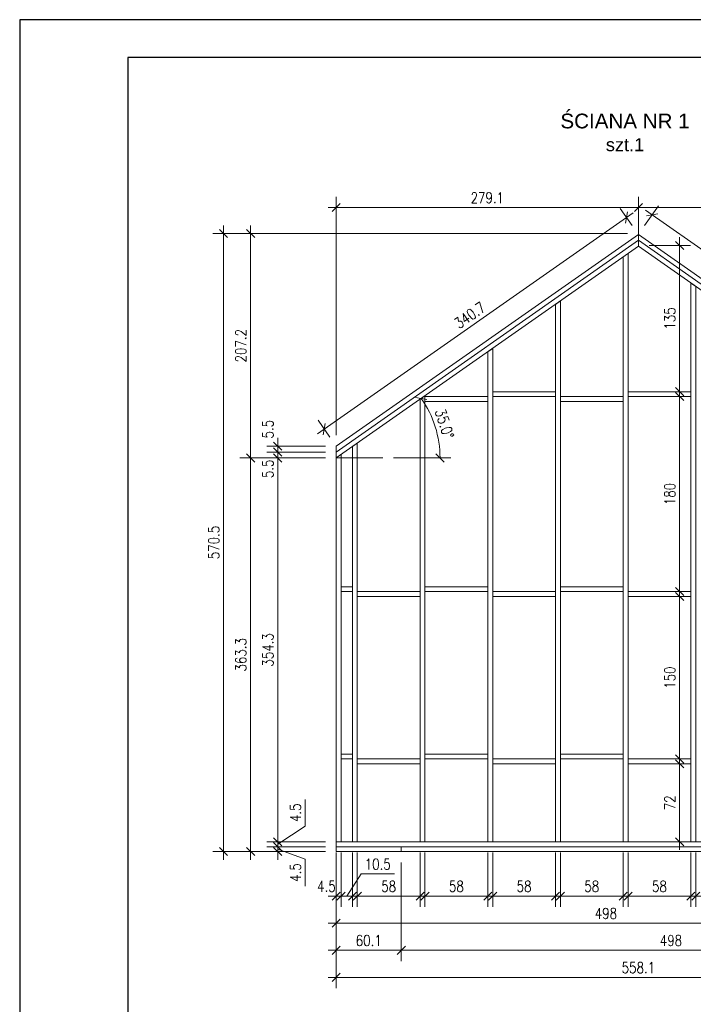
# Model space of a CAD drawing. Header units: inches. Extents: x 72095 to 82628, y -36879 to -32162.
# Tile 17 of 34: x 74228 to 74850, y -34687 to -33778. Entities that reach past the tile are written whole.
import ezdxf

# ---------------------------------------------------------------- set-up
doc = ezdxf.new("R2010")
doc.units = ezdxf.units.IN
doc.header["$MEASUREMENT"] = 0
doc.layers.add('_tabelka', color=4, linetype='Continuous')
for name, color, linetype, lineweight in [('Drewno', 2, 'Continuous', 20), ('Opisy', 4, 'Continuous', 20), ('WYMIARY', 6, 'Continuous', 15)]:
    doc.layers.add(name, color=color, linetype=linetype, lineweight=lineweight)
doc.styles.add('1. Simplex', font='simplex.shx', dxfattribs={"width": 0.8})
doc.styles.add('Arial', font='arial.ttf')
doc.dimstyles.new('1_50', dxfattribs={"dimscale": 50, "dimtxt": 0.2, "dimasz": 0.15, "dimexe": 0.2, "dimexo": 0.2, "dimgap": 0.08, "dimtad": 1, "dimdec": 1, "dimzin": 9, "dimdsep": 46, "dimtxsty": '1. Simplex', "dimblk": 'OBLIQUE', "dimcen": 0.15, "dimdle": 0.15, "dimclrd": 256, "dimclre": 256, "dimclrt": 4, "dimadec": 1, "dimazin": 0, "dimtfac": 1, "dimtdec": 0, "dimtmove": 1, "dimatfit": 3, "dimfxl": 1, "dimlwd": -1, "dimlwe": -1, "dimarcsym": 0})

# ---------------------------------------------------------------- blocks, each defined once
blk = doc.blocks.new('_Oblique')
at = {"color": 0, "linetype": 'ByBlock', "lineweight": -2}
blk.add_line((-0.5, -0.5), (0.5, 0.5), dxfattribs=at)
blk = doc.blocks.new('*D178')
at = {"layer": 'Defpoints', "color": 0, "transparency": 16777216}
for p in [(74520.23, -34545.79), (75078.33, -34545.79), (75078.33, -34661.91)]:
    blk.add_point(p, dxfattribs=at)
at = {"layer": 'WYMIARY', "transparency": 16777216}
for p, q in [((74520.23, -34555.79), (74520.23, -34671.91)), ((75078.33, -34555.79), (75078.33, -34671.91)), ((74512.73, -34661.91), (75085.83, -34661.91))]:
    blk.add_line(p, q, dxfattribs=at)
at = {"layer": 'WYMIARY', "transparency": 16777216, "xscale": 7.5, "yscale": 7.5, "zscale": 7.5, "rotation": 180}
blk.add_blockref('_Oblique', (74520.23, -34661.91), dxfattribs=at)
at = {"layer": 'WYMIARY', "transparency": 16777216, "xscale": 7.5, "yscale": 7.5, "zscale": 7.5}
blk.add_blockref('_Oblique', (75078.33, -34661.91), dxfattribs=at)
at = {"layer": 'WYMIARY', "color": 4, "transparency": 16777216, "insert": (74799.28, -34652.91), "char_height": 10, "attachment_point": 5, "style": '1. Simplex'}
blk.add_mtext('558.1', dxfattribs=at)
blk = doc.blocks.new('*D180')
at = {"layer": 'Defpoints', "color": 0, "transparency": 16777216}
for p in [(74580.33, -34545.79), (75078.33, -34545.79), (75078.33, -34636.91)]:
    blk.add_point(p, dxfattribs=at)
at = {"layer": 'WYMIARY', "transparency": 16777216}
for p, q in [((74580.33, -34555.79), (74580.33, -34646.91)), ((75078.33, -34555.79), (75078.33, -34646.91)), ((74572.83, -34636.91), (75085.83, -34636.91))]:
    blk.add_line(p, q, dxfattribs=at)
at = {"layer": 'WYMIARY', "transparency": 16777216, "xscale": 7.5, "yscale": 7.5, "zscale": 7.5, "rotation": 180}
blk.add_blockref('_Oblique', (74580.33, -34636.91), dxfattribs=at)
at = {"layer": 'WYMIARY', "transparency": 16777216, "xscale": 7.5, "yscale": 7.5, "zscale": 7.5}
blk.add_blockref('_Oblique', (75078.33, -34636.91), dxfattribs=at)
at = {"layer": 'WYMIARY', "color": 4, "transparency": 16777216, "insert": (74829.33, -34627.91), "char_height": 10, "attachment_point": 5, "style": '1. Simplex'}
blk.add_mtext('498', dxfattribs=at)
blk = doc.blocks.new('*D183')
at = {"layer": 'Defpoints', "color": 0, "transparency": 16777216}
for p in [(74520.23, -34545.79), (74580.33, -34545.79), (74520.23, -34636.91)]:
    blk.add_point(p, dxfattribs=at)
at = {"layer": 'WYMIARY', "transparency": 16777216}
for p, q in [((74520.23, -34555.79), (74520.23, -34646.91)), ((74580.33, -34555.79), (74580.33, -34646.91)), ((74587.83, -34636.91), (74512.73, -34636.91))]:
    blk.add_line(p, q, dxfattribs=at)
at = {"layer": 'WYMIARY', "transparency": 16777216, "xscale": 7.5, "yscale": 7.5, "zscale": 7.5, "rotation": 180}
blk.add_blockref('_Oblique', (74520.23, -34636.91), dxfattribs=at)
at = {"layer": 'WYMIARY', "transparency": 16777216, "xscale": 7.5, "yscale": 7.5, "zscale": 7.5}
blk.add_blockref('_Oblique', (74580.33, -34636.91), dxfattribs=at)
at = {"layer": 'WYMIARY', "color": 4, "transparency": 16777216, "insert": (74550.28, -34627.91), "char_height": 10, "attachment_point": 5, "style": '1. Simplex'}
blk.add_mtext('60.1', dxfattribs=at)
blk = doc.blocks.new('*D184')
at = {"layer": 'Defpoints', "color": 0, "transparency": 16777216}
for p in [(74520.23, -34536.79), (75018.23, -34536.79), (74520.23, -34611.91)]:
    blk.add_point(p, dxfattribs=at)
at = {"layer": 'WYMIARY', "transparency": 16777216}
for p, q in [((74520.23, -34546.79), (74520.23, -34621.91)), ((75018.23, -34546.79), (75018.23, -34621.91)), ((75025.73, -34611.91), (74512.73, -34611.91))]:
    blk.add_line(p, q, dxfattribs=at)
at = {"layer": 'WYMIARY', "transparency": 16777216, "xscale": 7.5, "yscale": 7.5, "zscale": 7.5, "rotation": 180}
blk.add_blockref('_Oblique', (74520.23, -34611.91), dxfattribs=at)
at = {"layer": 'WYMIARY', "transparency": 16777216, "xscale": 7.5, "yscale": 7.5, "zscale": 7.5}
blk.add_blockref('_Oblique', (75018.23, -34611.91), dxfattribs=at)
at = {"layer": 'WYMIARY', "color": 4, "transparency": 16777216, "insert": (74769.23, -34602.91), "char_height": 10, "attachment_point": 5, "style": '1. Simplex'}
blk.add_mtext('498', dxfattribs=at)
blk = doc.blocks.new('*D187')
at = {"layer": 'Defpoints', "color": 0, "transparency": 16777216}
for p in [(74852.23, -34536.79), (74910.23, -34536.79), (74910.23, -34586.91)]:
    blk.add_point(p, dxfattribs=at)
at = {"layer": 'WYMIARY', "transparency": 16777216}
for p, q in [((74852.23, -34546.79), (74852.23, -34596.91)), ((74910.23, -34546.79), (74910.23, -34596.91)), ((74844.73, -34586.91), (74917.73, -34586.91))]:
    blk.add_line(p, q, dxfattribs=at)
at = {"layer": 'WYMIARY', "transparency": 16777216, "xscale": 7.5, "yscale": 7.5, "zscale": 7.5, "rotation": 180}
blk.add_blockref('_Oblique', (74852.23, -34586.91), dxfattribs=at)
at = {"layer": 'WYMIARY', "transparency": 16777216, "xscale": 7.5, "yscale": 7.5, "zscale": 7.5}
blk.add_blockref('_Oblique', (74910.23, -34586.91), dxfattribs=at)
at = {"layer": 'WYMIARY', "color": 4, "transparency": 16777216, "insert": (74881.23, -34577.91), "char_height": 10, "attachment_point": 5, "style": '1. Simplex'}
blk.add_mtext('58', dxfattribs=at)
blk = doc.blocks.new('*D188')
at = {"layer": 'Defpoints', "color": 0, "transparency": 16777216}
for p in [(74789.73, -34536.79), (74847.73, -34536.79), (74847.73, -34586.91)]:
    blk.add_point(p, dxfattribs=at)
at = {"layer": 'WYMIARY', "transparency": 16777216}
for p, q in [((74789.73, -34546.79), (74789.73, -34596.91)), ((74847.73, -34546.79), (74847.73, -34596.91)), ((74782.23, -34586.91), (74855.23, -34586.91))]:
    blk.add_line(p, q, dxfattribs=at)
at = {"layer": 'WYMIARY', "transparency": 16777216, "xscale": 7.5, "yscale": 7.5, "zscale": 7.5, "rotation": 180}
blk.add_blockref('_Oblique', (74789.73, -34586.91), dxfattribs=at)
at = {"layer": 'WYMIARY', "transparency": 16777216, "xscale": 7.5, "yscale": 7.5, "zscale": 7.5}
blk.add_blockref('_Oblique', (74847.73, -34586.91), dxfattribs=at)
at = {"layer": 'WYMIARY', "color": 4, "transparency": 16777216, "insert": (74818.73, -34577.91), "char_height": 10, "attachment_point": 5, "style": '1. Simplex'}
blk.add_mtext('58', dxfattribs=at)
blk = doc.blocks.new('*D189')
at = {"layer": 'Defpoints', "color": 0, "transparency": 16777216}
for p in [(74727.23, -34536.79), (74785.23, -34536.79), (74785.23, -34586.91)]:
    blk.add_point(p, dxfattribs=at)
at = {"layer": 'WYMIARY', "transparency": 16777216}
for p, q in [((74727.23, -34546.79), (74727.23, -34596.91)), ((74785.23, -34546.79), (74785.23, -34596.91)), ((74719.73, -34586.91), (74792.73, -34586.91))]:
    blk.add_line(p, q, dxfattribs=at)
at = {"layer": 'WYMIARY', "transparency": 16777216, "xscale": 7.5, "yscale": 7.5, "zscale": 7.5, "rotation": 180}
blk.add_blockref('_Oblique', (74727.23, -34586.91), dxfattribs=at)
at = {"layer": 'WYMIARY', "transparency": 16777216, "xscale": 7.5, "yscale": 7.5, "zscale": 7.5}
blk.add_blockref('_Oblique', (74785.23, -34586.91), dxfattribs=at)
at = {"layer": 'WYMIARY', "color": 4, "transparency": 16777216, "insert": (74756.23, -34577.91), "char_height": 10, "attachment_point": 5, "style": '1. Simplex'}
blk.add_mtext('58', dxfattribs=at)
blk = doc.blocks.new('*D190')
at = {"layer": 'Defpoints', "color": 0, "transparency": 16777216}
for p in [(74664.73, -34536.79), (74722.73, -34536.79), (74722.73, -34586.91)]:
    blk.add_point(p, dxfattribs=at)
at = {"layer": 'WYMIARY', "transparency": 16777216}
for p, q in [((74664.73, -34546.79), (74664.73, -34596.91)), ((74722.73, -34546.79), (74722.73, -34596.91)), ((74657.23, -34586.91), (74730.23, -34586.91))]:
    blk.add_line(p, q, dxfattribs=at)
at = {"layer": 'WYMIARY', "transparency": 16777216, "xscale": 7.5, "yscale": 7.5, "zscale": 7.5, "rotation": 180}
blk.add_blockref('_Oblique', (74664.73, -34586.91), dxfattribs=at)
at = {"layer": 'WYMIARY', "transparency": 16777216, "xscale": 7.5, "yscale": 7.5, "zscale": 7.5}
blk.add_blockref('_Oblique', (74722.73, -34586.91), dxfattribs=at)
at = {"layer": 'WYMIARY', "color": 4, "transparency": 16777216, "insert": (74693.73, -34577.91), "char_height": 10, "attachment_point": 5, "style": '1. Simplex'}
blk.add_mtext('58', dxfattribs=at)
blk = doc.blocks.new('*D191')
at = {"layer": 'Defpoints', "color": 0, "transparency": 16777216}
for p in [(74602.23, -34536.79), (74660.23, -34536.79), (74660.23, -34586.91)]:
    blk.add_point(p, dxfattribs=at)
at = {"layer": 'WYMIARY', "transparency": 16777216}
for p, q in [((74602.23, -34546.79), (74602.23, -34596.91)), ((74660.23, -34546.79), (74660.23, -34596.91)), ((74594.73, -34586.91), (74667.73, -34586.91))]:
    blk.add_line(p, q, dxfattribs=at)
at = {"layer": 'WYMIARY', "transparency": 16777216, "xscale": 7.5, "yscale": 7.5, "zscale": 7.5, "rotation": 180}
blk.add_blockref('_Oblique', (74602.23, -34586.91), dxfattribs=at)
at = {"layer": 'WYMIARY', "transparency": 16777216, "xscale": 7.5, "yscale": 7.5, "zscale": 7.5}
blk.add_blockref('_Oblique', (74660.23, -34586.91), dxfattribs=at)
at = {"layer": 'WYMIARY', "color": 4, "transparency": 16777216, "insert": (74631.23, -34577.91), "char_height": 10, "attachment_point": 5, "style": '1. Simplex'}
blk.add_mtext('58', dxfattribs=at)
blk = doc.blocks.new('*D192')
at = {"layer": 'Defpoints', "color": 0, "transparency": 16777216}
for p in [(74539.73, -34536.79), (74597.73, -34536.79), (74597.73, -34586.91)]:
    blk.add_point(p, dxfattribs=at)
at = {"layer": 'WYMIARY', "transparency": 16777216}
for p, q in [((74539.73, -34546.79), (74539.73, -34596.91)), ((74597.73, -34546.79), (74597.73, -34596.91)), ((74532.23, -34586.91), (74605.23, -34586.91))]:
    blk.add_line(p, q, dxfattribs=at)
at = {"layer": 'WYMIARY', "transparency": 16777216, "xscale": 7.5, "yscale": 7.5, "zscale": 7.5, "rotation": 180}
blk.add_blockref('_Oblique', (74539.73, -34586.91), dxfattribs=at)
at = {"layer": 'WYMIARY', "transparency": 16777216, "xscale": 7.5, "yscale": 7.5, "zscale": 7.5}
blk.add_blockref('_Oblique', (74597.73, -34586.91), dxfattribs=at)
at = {"layer": 'WYMIARY', "color": 4, "transparency": 16777216, "insert": (74568.73, -34577.91), "char_height": 10, "attachment_point": 5, "style": '1. Simplex'}
blk.add_mtext('58', dxfattribs=at)
blk = doc.blocks.new('*D193')
at = {"layer": 'Defpoints', "color": 0, "transparency": 16777216}
for p in [(74524.73, -34536.79), (74535.23, -34536.79), (74524.73, -34586.91)]:
    blk.add_point(p, dxfattribs=at)
at = {"layer": 'WYMIARY', "transparency": 16777216}
for p, q in [((74524.73, -34546.79), (74524.73, -34596.91)), ((74535.23, -34546.79), (74535.23, -34596.91)), ((74543.18, -34566.41), (74529.98, -34586.91)), ((74574.03, -34566.41), (74543.18, -34566.41)), ((74542.73, -34586.91), (74517.23, -34586.91))]:
    blk.add_line(p, q, dxfattribs=at)
at = {"layer": 'WYMIARY', "transparency": 16777216, "xscale": 7.5, "yscale": 7.5, "zscale": 7.5, "rotation": 180}
blk.add_blockref('_Oblique', (74524.73, -34586.91), dxfattribs=at)
at = {"layer": 'WYMIARY', "transparency": 16777216, "xscale": 7.5, "yscale": 7.5, "zscale": 7.5}
blk.add_blockref('_Oblique', (74535.23, -34586.91), dxfattribs=at)
at = {"layer": 'WYMIARY', "color": 4, "transparency": 16777216, "insert": (74558.61, -34557.41), "char_height": 10, "attachment_point": 5, "style": '1. Simplex'}
blk.add_mtext('10.5', dxfattribs=at)
blk = doc.blocks.new('*D194')
at = {"layer": 'Defpoints', "color": 0, "transparency": 16777216}
for p in [(74524.73, -34536.79), (74520.23, -34545.79), (74520.23, -34586.91)]:
    blk.add_point(p, dxfattribs=at)
at = {"layer": 'WYMIARY', "transparency": 16777216}
for p, q in [((74524.73, -34546.79), (74524.73, -34596.91)), ((74520.23, -34555.79), (74520.23, -34596.91)), ((74532.23, -34586.91), (74512.73, -34586.91))]:
    blk.add_line(p, q, dxfattribs=at)
at = {"layer": 'WYMIARY', "transparency": 16777216, "xscale": 7.5, "yscale": 7.5, "zscale": 7.5}
blk.add_blockref('_Oblique', (74520.23, -34586.91), dxfattribs=at)
at = {"layer": 'WYMIARY', "transparency": 16777216, "xscale": 7.5, "yscale": 7.5, "zscale": 7.5, "rotation": 180}
blk.add_blockref('_Oblique', (74524.73, -34586.91), dxfattribs=at)
at = {"layer": 'WYMIARY', "color": 4, "transparency": 16777216, "insert": (74511.23, -34577.91), "char_height": 10, "attachment_point": 5, "style": '1. Simplex'}
blk.add_mtext('4.5', dxfattribs=at)
blk = doc.blocks.new('*D195')
at = {"layer": 'Defpoints', "color": 0, "transparency": 16777216}
for p in [(74837.34, -34464.79), (74837.34, -34464.79), (74837.34, -34536.79)]:
    blk.add_point(p, dxfattribs=at)
at = {"layer": 'WYMIARY', "transparency": 16777216}
for p, q in [((74837.34, -34544.29), (74837.34, -34457.29)), ((74827.34, -34464.79), (74827.34, -34464.79)), ((74827.34, -34536.79), (74827.34, -34536.79))]:
    blk.add_line(p, q, dxfattribs=at)
at = {"layer": 'WYMIARY', "transparency": 16777216, "xscale": 7.5, "yscale": 7.5, "zscale": 7.5}
for p, rotation in [((74837.34, -34464.79), 90), ((74837.34, -34536.79), 270)]:
    blk.add_blockref('_Oblique', p, dxfattribs=dict(at, rotation=rotation))
at = {"layer": 'WYMIARY', "color": 4, "transparency": 16777216, "insert": (74828.34, -34500.79), "char_height": 10, "attachment_point": 5, "rotation": 90, "style": '1. Simplex'}
blk.add_mtext('72', dxfattribs=at)
blk = doc.blocks.new('*D196')
at = {"layer": 'Defpoints', "color": 0, "transparency": 16777216}
for p in [(74829.34, -34310.29), (74837.34, -34310.29), (74829.34, -34460.29)]:
    blk.add_point(p, dxfattribs=at)
at = {"layer": 'WYMIARY', "transparency": 16777216}
for p, q in [((74837.34, -34467.79), (74837.34, -34302.79)), ((74839.34, -34310.29), (74847.34, -34310.29)), ((74839.34, -34460.29), (74847.34, -34460.29))]:
    blk.add_line(p, q, dxfattribs=at)
at = {"layer": 'WYMIARY', "transparency": 16777216, "xscale": 7.5, "yscale": 7.5, "zscale": 7.5}
for p, rotation in [((74837.34, -34310.29), 90), ((74837.34, -34460.29), 270)]:
    blk.add_blockref('_Oblique', p, dxfattribs=dict(at, rotation=rotation))
at = {"layer": 'WYMIARY', "color": 4, "transparency": 16777216, "insert": (74828.34, -34385.29), "char_height": 10, "attachment_point": 5, "rotation": 90, "style": '1. Simplex'}
blk.add_mtext('150', dxfattribs=at)
blk = doc.blocks.new('*D197')
at = {"layer": 'Defpoints', "color": 0, "transparency": 16777216}
for p in [(74829.34, -34125.79), (74837.34, -34125.79), (74829.34, -34305.79)]:
    blk.add_point(p, dxfattribs=at)
at = {"layer": 'WYMIARY', "transparency": 16777216}
for p, q in [((74837.34, -34313.29), (74837.34, -34118.29)), ((74839.34, -34125.79), (74847.34, -34125.79)), ((74839.34, -34305.79), (74847.34, -34305.79))]:
    blk.add_line(p, q, dxfattribs=at)
at = {"layer": 'WYMIARY', "transparency": 16777216, "xscale": 7.5, "yscale": 7.5, "zscale": 7.5}
for p, rotation in [((74837.34, -34125.79), 90), ((74837.34, -34305.79), 270)]:
    blk.add_blockref('_Oblique', p, dxfattribs=dict(at, rotation=rotation))
at = {"layer": 'WYMIARY', "color": 4, "transparency": 16777216, "insert": (74828.34, -34215.79), "char_height": 10, "attachment_point": 5, "rotation": 90, "style": '1. Simplex'}
blk.add_mtext('180', dxfattribs=at)
blk = doc.blocks.new('*D198')
at = {"layer": 'Defpoints', "color": 0, "transparency": 16777216}
for p in [(74799.28, -33986.3), (74837.34, -33986.3), (74843.34, -34121.29)]:
    blk.add_point(p, dxfattribs=at)
at = {"layer": 'WYMIARY', "transparency": 16777216}
for p, q in [((74837.34, -34128.79), (74837.34, -33978.8)), ((74809.28, -33986.3), (74847.34, -33986.3)), ((74833.34, -34121.29), (74827.34, -34121.29))]:
    blk.add_line(p, q, dxfattribs=at)
at = {"layer": 'WYMIARY', "transparency": 16777216, "xscale": 7.5, "yscale": 7.5, "zscale": 7.5}
for p, rotation in [((74837.34, -33986.3), 90), ((74837.34, -34121.29), 270)]:
    blk.add_blockref('_Oblique', p, dxfattribs=dict(at, rotation=rotation))
at = {"layer": 'WYMIARY', "color": 4, "transparency": 16777216, "insert": (74828.34, -34053.8), "char_height": 10, "attachment_point": 5, "rotation": 90, "style": '1. Simplex'}
blk.add_mtext('135', dxfattribs=at)
blk = doc.blocks.new('*D199')
at = {"layer": 'Defpoints', "color": 0, "transparency": 16777216}
for p in [(74788.31, -33960.45), (74799.28, -33976.11), (74520.23, -34171.5)]:
    blk.add_point(p, dxfattribs=at)
at = {"layer": 'WYMIARY', "transparency": 16777216}
for p, q in [((74793.54, -33967.92), (74782.58, -33952.26)), ((74503.12, -34160.14), (74794.46, -33956.15)), ((74514.49, -34163.31), (74503.53, -34147.65))]:
    blk.add_line(p, q, dxfattribs=at)
at = {"layer": 'WYMIARY', "transparency": 16777216, "xscale": 7.5, "yscale": 7.5, "zscale": 7.5}
for p, rotation in [((74788.31, -33960.45), 35.00000000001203), ((74509.26, -34155.84), 215.000000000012)]:
    blk.add_blockref('_Oblique', p, dxfattribs=dict(at, rotation=rotation))
at = {"layer": 'WYMIARY', "color": 4, "transparency": 16777216, "insert": (74643.63, -34050.77), "char_height": 10, "attachment_point": 5, "rotation": 35, "style": '1. Simplex'}
blk.add_mtext('340.7', dxfattribs=at)
blk = doc.blocks.new('*D200')
at = {"layer": 'Defpoints', "color": 0, "transparency": 16777216}
for p in [(74799.28, -33951.31), (74799.28, -33976.11), (74520.23, -34171.5)]:
    blk.add_point(p, dxfattribs=at)
at = {"layer": 'WYMIARY', "transparency": 16777216}
for p, q in [((74520.23, -34161.5), (74520.23, -33941.31)), ((74799.28, -33966.11), (74799.28, -33941.31)), ((74512.73, -33951.31), (74806.78, -33951.31))]:
    blk.add_line(p, q, dxfattribs=at)
at = {"layer": 'WYMIARY', "transparency": 16777216, "xscale": 7.5, "yscale": 7.5, "zscale": 7.5, "rotation": 180}
blk.add_blockref('_Oblique', (74520.23, -33951.31), dxfattribs=at)
at = {"layer": 'WYMIARY', "transparency": 16777216, "xscale": 7.5, "yscale": 7.5, "zscale": 7.5}
blk.add_blockref('_Oblique', (74799.28, -33951.31), dxfattribs=at)
at = {"layer": 'WYMIARY', "color": 4, "transparency": 16777216, "insert": (74659.75, -33942.31), "char_height": 10, "attachment_point": 5, "style": '1. Simplex'}
blk.add_mtext('279.1', dxfattribs=at)
blk = doc.blocks.new('*D201')
at = {"layer": 'Defpoints', "color": 0, "transparency": 16777216}
for p in [(74812.01, -33957.92), (74799.28, -33976.11), (75078.33, -34171.5)]:
    blk.add_point(p, dxfattribs=at)
at = {"layer": 'WYMIARY', "transparency": 16777216}
for p, q in [((74805.01, -33967.92), (74817.74, -33949.73)), ((75097.2, -34157.62), (74805.86, -33953.62)), ((75084.06, -34163.31), (75096.79, -34145.13))]:
    blk.add_line(p, q, dxfattribs=at)
at = {"layer": 'WYMIARY', "transparency": 16777216, "xscale": 7.5, "yscale": 7.5, "zscale": 7.5}
for p, rotation in [((74812.01, -33957.92), 144.9999999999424), ((75091.06, -34153.32), 324.9999999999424)]:
    blk.add_blockref('_Oblique', p, dxfattribs=dict(at, rotation=rotation))
at = {"layer": 'WYMIARY', "color": 4, "transparency": 16777216, "insert": (74956.69, -34048.25), "char_height": 10, "attachment_point": 5, "rotation": 325, "style": '1. Simplex'}
blk.add_mtext('340.7', dxfattribs=at)
blk = doc.blocks.new('*D202')
at = {"layer": 'Defpoints', "color": 0, "transparency": 16777216}
for p in [(74799.28, -33951.31), (74799.28, -33986.3), (75078.33, -34170.71)]:
    blk.add_point(p, dxfattribs=at)
at = {"layer": 'WYMIARY', "transparency": 16777216}
for p, q in [((74799.28, -33976.3), (74799.28, -33941.31)), ((75078.33, -34160.71), (75078.33, -33941.31)), ((75085.83, -33951.31), (74791.78, -33951.31))]:
    blk.add_line(p, q, dxfattribs=at)
at = {"layer": 'WYMIARY', "transparency": 16777216, "xscale": 7.5, "yscale": 7.5, "zscale": 7.5, "rotation": 180}
blk.add_blockref('_Oblique', (74799.28, -33951.31), dxfattribs=at)
at = {"layer": 'WYMIARY', "transparency": 16777216, "xscale": 7.5, "yscale": 7.5, "zscale": 7.5}
blk.add_blockref('_Oblique', (75078.33, -33951.31), dxfattribs=at)
at = {"layer": 'WYMIARY', "color": 4, "transparency": 16777216, "insert": (74938.8, -33942.31), "char_height": 10, "attachment_point": 5, "style": '1. Simplex'}
blk.add_mtext('279.1', dxfattribs=at)
blk = doc.blocks.new('*D203')
at = {"layer": 'Defpoints', "color": 0, "transparency": 16777216}
for p in [(74466.23, -34541.29), (74520.23, -34541.29), (74520.23, -34545.79)]:
    blk.add_point(p, dxfattribs=at)
at = {"layer": 'WYMIARY', "transparency": 16777216}
for p, q in [((74466.23, -34553.29), (74466.23, -34533.79)), ((74510.23, -34541.29), (74456.23, -34541.29)), ((74491.63, -34552.84), (74466.23, -34543.54)), ((74510.23, -34545.79), (74456.23, -34545.79)), ((74491.63, -34577.61), (74491.63, -34552.84))]:
    blk.add_line(p, q, dxfattribs=at)
at = {"layer": 'WYMIARY', "transparency": 16777216, "xscale": 7.5, "yscale": 7.5, "zscale": 7.5}
for p, rotation in [((74466.23, -34541.29), 270), ((74466.23, -34545.79), 90)]:
    blk.add_blockref('_Oblique', p, dxfattribs=dict(at, rotation=rotation))
at = {"layer": 'WYMIARY', "color": 4, "transparency": 16777216, "insert": (74482.63, -34565.22), "char_height": 10, "attachment_point": 5, "rotation": 90, "style": '1. Simplex'}
blk.add_mtext('4.5', dxfattribs=at)
blk = doc.blocks.new('*D204')
at = {"layer": 'Defpoints', "color": 0, "transparency": 16777216}
for p in [(74466.23, -34536.79), (74520.23, -34536.79), (74520.23, -34541.29)]:
    blk.add_point(p, dxfattribs=at)
at = {"layer": 'WYMIARY', "transparency": 16777216}
for p, q in [((74491.63, -34497.58), (74491.63, -34522.34)), ((74491.63, -34522.34), (74466.23, -34539.04)), ((74466.23, -34548.79), (74466.23, -34529.29)), ((74510.23, -34536.79), (74456.23, -34536.79)), ((74510.23, -34541.29), (74456.23, -34541.29))]:
    blk.add_line(p, q, dxfattribs=at)
at = {"layer": 'WYMIARY', "transparency": 16777216, "xscale": 7.5, "yscale": 7.5, "zscale": 7.5}
for p, rotation in [((74466.23, -34536.79), 270), ((74466.23, -34541.29), 90)]:
    blk.add_blockref('_Oblique', p, dxfattribs=dict(at, rotation=rotation))
at = {"layer": 'WYMIARY', "color": 4, "transparency": 16777216, "insert": (74482.63, -34509.96), "char_height": 10, "attachment_point": 5, "rotation": 90, "style": '1. Simplex'}
blk.add_mtext('4.5', dxfattribs=at)
blk = doc.blocks.new('*D205')
at = {"layer": 'Defpoints', "color": 0, "transparency": 16777216}
for p in [(74466.23, -34182.49), (74520.23, -34182.49), (74520.23, -34536.79)]:
    blk.add_point(p, dxfattribs=at)
at = {"layer": 'WYMIARY', "transparency": 16777216}
for p, q in [((74466.23, -34544.29), (74466.23, -34174.99)), ((74510.23, -34182.49), (74456.23, -34182.49)), ((74510.23, -34536.79), (74456.23, -34536.79))]:
    blk.add_line(p, q, dxfattribs=at)
at = {"layer": 'WYMIARY', "transparency": 16777216, "xscale": 7.5, "yscale": 7.5, "zscale": 7.5}
for p, rotation in [((74466.23, -34182.49), 90), ((74466.23, -34536.79), 270)]:
    blk.add_blockref('_Oblique', p, dxfattribs=dict(at, rotation=rotation))
at = {"layer": 'WYMIARY', "color": 4, "transparency": 16777216, "insert": (74457.23, -34359.64), "char_height": 10, "attachment_point": 5, "rotation": 90, "style": '1. Simplex'}
blk.add_mtext('354.3', dxfattribs=at)
blk = doc.blocks.new('*D206')
at = {"layer": 'Defpoints', "color": 0, "transparency": 16777216}
for p in [(74466.23, -34171.5), (74520.23, -34171.5), (74520.23, -34176.99)]:
    blk.add_point(p, dxfattribs=at)
at = {"layer": 'WYMIARY', "transparency": 16777216}
for p, q in [((74466.23, -34171.5), (74466.23, -34164)), ((74510.23, -34171.5), (74456.23, -34171.5)), ((74510.23, -34176.99), (74456.23, -34176.99)), ((74466.23, -34176.99), (74466.23, -34171.5)), ((74466.23, -34176.99), (74466.23, -34184.49))]:
    blk.add_line(p, q, dxfattribs=at)
at = {"layer": 'WYMIARY', "transparency": 16777216, "xscale": 7.5, "yscale": 7.5, "zscale": 7.5}
for p, rotation in [((74466.23, -34171.5), 270), ((74466.23, -34176.99), 90)]:
    blk.add_blockref('_Oblique', p, dxfattribs=dict(at, rotation=rotation))
at = {"layer": 'WYMIARY', "color": 4, "transparency": 16777216, "insert": (74457.23, -34155.95), "char_height": 10, "attachment_point": 5, "rotation": 90, "style": '1. Simplex'}
blk.add_mtext('5.5', dxfattribs=at)
blk = doc.blocks.new('*D207')
at = {"layer": 'Defpoints', "color": 0, "transparency": 16777216}
for p in [(74520.23, -34176.99), (74466.23, -34182.49), (74520.23, -34182.49)]:
    blk.add_point(p, dxfattribs=at)
at = {"layer": 'WYMIARY', "transparency": 16777216}
for p, q in [((74466.23, -34176.99), (74466.23, -34169.49)), ((74510.23, -34176.99), (74456.23, -34176.99)), ((74466.23, -34176.99), (74466.23, -34182.49)), ((74510.23, -34182.49), (74456.23, -34182.49)), ((74466.23, -34182.49), (74466.23, -34189.99))]:
    blk.add_line(p, q, dxfattribs=at)
at = {"layer": 'WYMIARY', "transparency": 16777216, "xscale": 7.5, "yscale": 7.5, "zscale": 7.5}
for p, rotation in [((74466.23, -34176.99), 270), ((74466.23, -34182.49), 90)]:
    blk.add_blockref('_Oblique', p, dxfattribs=dict(at, rotation=rotation))
at = {"layer": 'WYMIARY', "color": 4, "transparency": 16777216, "insert": (74457.23, -34192.53), "char_height": 10, "attachment_point": 5, "rotation": 90, "style": '1. Simplex'}
blk.add_mtext('5.5', dxfattribs=at)
blk = doc.blocks.new('*D208')
at = {"layer": 'Defpoints', "color": 0, "transparency": 16777216}
for p in [(74441.23, -34182.49), (74520.23, -34182.49), (74520.23, -34545.79)]:
    blk.add_point(p, dxfattribs=at)
at = {"layer": 'WYMIARY', "transparency": 16777216}
for p, q in [((74441.23, -34553.29), (74441.23, -34174.99)), ((74510.23, -34182.49), (74431.23, -34182.49)), ((74510.23, -34545.79), (74431.23, -34545.79))]:
    blk.add_line(p, q, dxfattribs=at)
at = {"layer": 'WYMIARY', "transparency": 16777216, "xscale": 7.5, "yscale": 7.5, "zscale": 7.5}
for p, rotation in [((74441.23, -34182.49), 90), ((74441.23, -34545.79), 270)]:
    blk.add_blockref('_Oblique', p, dxfattribs=dict(at, rotation=rotation))
at = {"layer": 'WYMIARY', "color": 4, "transparency": 16777216, "insert": (74432.23, -34364.14), "char_height": 10, "attachment_point": 5, "rotation": 90, "style": '1. Simplex'}
blk.add_mtext('363.3', dxfattribs=at)
blk = doc.blocks.new('*D209')
at = {"layer": 'Defpoints', "color": 0, "transparency": 16777216}
for p in [(74441.23, -33975.31), (74799.28, -33975.31), (74520.23, -34182.49)]:
    blk.add_point(p, dxfattribs=at)
at = {"layer": 'WYMIARY', "transparency": 16777216}
for p, q in [((74441.23, -34189.99), (74441.23, -33967.81)), ((74789.28, -33975.31), (74431.23, -33975.31)), ((74510.23, -34182.49), (74431.23, -34182.49))]:
    blk.add_line(p, q, dxfattribs=at)
at = {"layer": 'WYMIARY', "transparency": 16777216, "xscale": 7.5, "yscale": 7.5, "zscale": 7.5}
for p, rotation in [((74441.23, -33975.31), 90), ((74441.23, -34182.49), 270)]:
    blk.add_blockref('_Oblique', p, dxfattribs=dict(at, rotation=rotation))
at = {"layer": 'WYMIARY', "color": 4, "transparency": 16777216, "insert": (74432.23, -34078.9), "char_height": 10, "attachment_point": 5, "rotation": 90, "style": '1. Simplex'}
blk.add_mtext('207.2', dxfattribs=at)
blk = doc.blocks.new('*D210')
at = {"layer": 'Defpoints', "color": 0, "transparency": 16777216}
for p in [(74416.23, -33975.31), (74799.28, -33975.31), (74520.23, -34545.79)]:
    blk.add_point(p, dxfattribs=at)
at = {"layer": 'WYMIARY', "transparency": 16777216}
for p, q in [((74416.23, -34553.29), (74416.23, -33967.81)), ((74789.28, -33975.31), (74406.23, -33975.31)), ((74510.23, -34545.79), (74406.23, -34545.79))]:
    blk.add_line(p, q, dxfattribs=at)
at = {"layer": 'WYMIARY', "transparency": 16777216, "xscale": 7.5, "yscale": 7.5, "zscale": 7.5}
for p, rotation in [((74416.23, -33975.31), 90), ((74416.23, -34545.79), 270)]:
    blk.add_blockref('_Oblique', p, dxfattribs=dict(at, rotation=rotation))
at = {"layer": 'WYMIARY', "color": 4, "transparency": 16777216, "insert": (74407.23, -34260.55), "char_height": 10, "attachment_point": 5, "rotation": 90, "style": '1. Simplex'}
blk.add_mtext('570.5', dxfattribs=at)
blk = doc.blocks.new('*D253')
at = {"layer": 'Defpoints', "color": 0, "transparency": 16777216}
for p in [(74799.28, -33987.09), (74614.12, -34163.1), (74520.23, -34182.49), (74520.23, -34182.49), (74563.22, -34182.49)]:
    blk.add_point(p, dxfattribs=at)
at = {"layer": 'WYMIARY', "transparency": 16777216}
blk.add_line((74573.22, -34182.49), (74626.1, -34182.49), dxfattribs=at)
blk.add_arc((74520.23, -34182.49), 95.88, 360, 35, dxfattribs=at)
at = {"layer": 'WYMIARY', "transparency": 16777216, "xscale": 7.5, "yscale": 7.5, "zscale": 7.5}
for p, rotation in [((74598.76, -34127.49), 125.0000000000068), ((74616.1, -34182.49), 269.9999999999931)]:
    blk.add_blockref('_Oblique', p, dxfattribs=dict(at, rotation=rotation))
at = {"layer": 'WYMIARY', "color": 4, "transparency": 16777216, "insert": (74620.25, -34150.95), "char_height": 10, "attachment_point": 5, "rotation": 287.5, "style": '1. Simplex'}
blk.add_mtext('35.0°', dxfattribs=at)

msp = doc.modelspace()

# ---------------------------------------------------------------- linework, layer by layer
at = {"layer": '_tabelka', "linetype": 'Continuous', "ltscale": 10}
for points in [[(74228, -35262.954), (76328, -35262.954), (76328, -33777.954), (74228, -33777.954)], [(74328, -35227.954), (76293, -35227.954), (76293, -33812.954), (74328, -33812.954)]]:
    msp.add_lwpolyline(points, close=True, dxfattribs=at)
at = {"layer": 'Drewno'}
for points in [[(74520.226, -34171.499), (74520.226, -34176.993), (74799.276, -33981.6), (74799.276, -33976.107)], [(74799.276, -33976.107), (74799.276, -33981.6), (75078.326, -34176.993), (75078.326, -34171.499)], [(74520.226, -34176.993), (74520.226, -34182.486), (74799.276, -33987.094), (74799.276, -33981.6)], [(74799.276, -33981.6), (74799.276, -33987.094), (75078.326, -34182.486), (75078.326, -34176.993)], [(74785.226, -34536.794), (74789.726, -34536.794), (74789.726, -33993.781), (74785.226, -33996.931)], [(74847.726, -34536.794), (74852.226, -34536.794), (74852.226, -34024.17), (74847.726, -34021.019)], [(74722.726, -34536.794), (74727.226, -34536.794), (74727.226, -34037.543), (74722.726, -34040.694)], [(74660.226, -34536.794), (74664.726, -34536.794), (74664.726, -34081.306), (74660.226, -34084.457)], [(74597.726, -34536.794), (74602.226, -34536.794), (74602.226, -34125.069), (74597.726, -34128.22)], [(74664.726, -34125.794), (74664.726, -34121.294), (74722.726, -34121.294), (74722.726, -34125.794)], [(74789.726, -34125.794), (74789.726, -34121.294), (74847.726, -34121.294), (74847.726, -34125.794)], [(74602.226, -34130.294), (74602.226, -34128.886), (74602.226, -34125.794), (74660.226, -34125.794), (74660.226, -34130.294)], [(74727.226, -34130.294), (74727.226, -34125.794), (74785.226, -34125.794), (74785.226, -34130.294)], [(74535.226, -34536.794), (74539.726, -34536.794), (74539.726, -34168.832), (74535.226, -34171.983)], [(74520.226, -34536.794), (74524.726, -34536.794), (74524.726, -34179.336), (74520.226, -34182.486)], [(74524.726, -34301.294), (74524.726, -34305.794), (74535.226, -34305.794), (74535.226, -34301.294)], [(74539.726, -34305.794), (74539.726, -34310.294), (74597.726, -34310.294), (74597.726, -34305.794)], [(74602.226, -34301.294), (74602.226, -34305.794), (74660.226, -34305.794), (74660.226, -34301.294)], [(74664.726, -34305.794), (74664.726, -34310.294), (74722.726, -34310.294), (74722.726, -34305.794)], [(74727.226, -34301.294), (74727.226, -34305.794), (74785.226, -34305.794), (74785.226, -34301.294)], [(74789.726, -34305.794), (74789.726, -34310.294), (74847.726, -34310.294), (74847.726, -34305.794)], [(74524.726, -34455.794), (74524.726, -34460.294), (74535.226, -34460.294), (74535.226, -34455.794)], [(74539.726, -34460.294), (74539.726, -34464.794), (74597.726, -34464.794), (74597.726, -34460.294)], [(74602.226, -34455.794), (74602.226, -34460.294), (74660.226, -34460.294), (74660.226, -34455.794)], [(74664.726, -34460.294), (74664.726, -34464.794), (74722.726, -34464.794), (74722.726, -34460.294)], [(74727.226, -34455.794), (74727.226, -34460.294), (74785.226, -34460.294), (74785.226, -34455.794)], [(74789.726, -34460.294), (74789.726, -34464.794), (74847.726, -34464.794), (74847.726, -34460.294)], [(75018.226, -34541.294), (75018.226, -34536.794), (74520.226, -34536.794), (74520.226, -34541.294)], [(74580.326, -34545.794), (74580.326, -34541.294), (74520.226, -34541.294), (74520.226, -34545.794)], [(75078.326, -34545.794), (75078.326, -34541.294), (74580.326, -34541.294), (74580.326, -34545.794)]]:
    msp.add_lwpolyline(points, close=True, dxfattribs=at)
at = {"layer": 'WYMIARY'}
msp.add_line((74520.226, -34182.486), (74563.223, -34182.486), dxfattribs=at)

# ---------------------------------------------------------------- texts
at = {"layer": 'Opisy', "color": 7, "lineweight": 0, "insert": (74786.928, -33882.079), "char_height": 13.6, "width": 172.96324, "attachment_point": 5, "style": 'Arial'}
msp.add_mtext('ŚCIANA NR 1\\P\\C4;\\H0.8823529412x;szt.1', dxfattribs=at)

# ---------------------------------------------------------------- dimensions: what is measured, and where the dimension line sits
at = {"layer": 'WYMIARY'}
for base, p1, p2, picture, middle in [((74799.276476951, -33951.314445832), (74520.22647695, -34171.499479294), (74799.276476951, -33976.106565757), '*D200', (74659.75147695, -33942.314445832)), ((75078.326, -34661.913), (74520.226, -34545.794), (75078.326, -34545.794), '*D178', (74799.276, -34652.913)), ((75078.326, -34636.913), (74580.326, -34545.794), (75078.326, -34545.794), '*D180', (74829.326, -34627.913))]:
    dim = msp.add_linear_dim(base=base, p1=p1, p2=p2, dimstyle='1_50', dxfattribs=at)
    dim.commit()
    dim.dimension.update_dxf_attribs({"geometry": picture, "text_midpoint": middle})
for base, p1, p2, angle, picture, middle in [((74799.27647695, -33951.314445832), (75078.32647695, -34170.70735937), (74799.27647695, -33986.301417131), 180, '*D202', (74938.80147695, -33942.314445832)), ((74416.226, -33975.314), (74520.226, -34545.794), (74799.276, -33975.314), 90, '*D210', (74407.226, -34260.554)), ((74441.226, -33975.314), (74520.226, -34182.486), (74799.276, -33975.314), 90, '*D209', (74432.226, -34078.9)), ((74837.344, -33986.301), (74843.344, -34121.294), (74799.276, -33986.301), 90, '*D198', (74828.344, -34053.798)), ((74837.344, -34125.794), (74829.344, -34305.794), (74829.344, -34125.794), 90, '*D197', (74828.344, -34215.794)), ((74441.226, -34182.486), (74520.226, -34545.794), (74520.226, -34182.486), 90, '*D208', (74432.226, -34364.14)), ((74466.226, -34182.486), (74520.226, -34536.794), (74520.226, -34182.486), 90, '*D205', (74457.226, -34359.64)), ((74837.344, -34310.294), (74829.344, -34460.294), (74829.344, -34310.294), 90, '*D196', (74828.344, -34385.294)), ((74837.344, -34464.794), (74837.344, -34536.794), (74837.344, -34464.794), 90, '*D195', (74828.344, -34500.794))]:
    dim = msp.add_linear_dim(base=base, p1=p1, p2=p2, angle=angle, dimstyle='1_50', dxfattribs=at)
    dim.commit()
    dim.dimension.update_dxf_attribs({"geometry": picture, "text_midpoint": middle})
for p1, p2, distance, picture, middle in [((74520.226, -34171.499), (74799.276, -33976.107), 19.115, '*D199', (74643.625, -34050.773)), ((75078.326, -34171.499), (74799.276, -33976.107), -22.196, '*D201', (74956.695, -34048.249)), ((75018.226, -34536.794), (74520.226, -34536.794), 75.119, '*D184', (74769.226, -34602.913)), ((74580.326, -34545.794), (74520.226, -34545.794), 91.119, '*D183', (74550.276, -34627.913))]:
    dim = msp.add_aligned_dim(p1=p1, p2=p2, distance=distance, dimstyle='1_50', dxfattribs=at)
    dim.commit()
    dim.dimension.update_dxf_attribs({"geometry": picture, "text_midpoint": middle})
dim = msp.add_angular_dim_2l(base=(74614.121, -34163.099), line1=((74520.226, -34182.486), (74563.223, -34182.486)), line2=((74520.226, -34182.486), (74799.276, -33987.094)), dimstyle='1_50', dxfattribs=at)
dim.commit()
dim.dimension.update_dxf_attribs({"geometry": '*D253', "text_midpoint": (74620.248, -34150.95)})
for base, p1, p2, angle, picture, middle in [((74466.226, -34171.499), (74520.226, -34176.993), (74520.226, -34171.499), 270, '*D206', (74466.226, -34155.947)), ((74466.226, -34182.486), (74520.226, -34176.993), (74520.226, -34182.486), 270, '*D207', (74466.226, -34192.528)), ((74466.226, -34536.794), (74520.226, -34541.294), (74520.226, -34536.794), 90, '*D204', (74491.626, -34518.344)), ((74466.226, -34541.294), (74520.226, -34545.794), (74520.226, -34541.294), 90, '*D203', (74491.626, -34556.844)), ((74524.726, -34586.913), (74535.226, -34536.794), (74524.726, -34536.794), 180, '*D193', (74547.176, -34566.413))]:
    dim = msp.add_linear_dim(base=base, p1=p1, p2=p2, angle=angle, dimstyle='1_50', dxfattribs=at)
    dim.commit()
    dim.dimension.update_dxf_attribs({"geometry": picture, "text_midpoint": middle, "dimtype": 160})
for base, p1, p2, picture, middle in [((74520.226, -34586.913), (74524.726, -34536.794), (74520.226, -34545.794), '*D194', (74511.226, -34586.913)), ((74597.726, -34586.913), (74539.726, -34536.794), (74597.726, -34536.794), '*D192', (74568.726, -34586.913)), ((74660.226, -34586.913), (74602.226, -34536.794), (74660.226, -34536.794), '*D191', (74631.226, -34586.913)), ((74722.726, -34586.913), (74664.726, -34536.794), (74722.726, -34536.794), '*D190', (74693.726, -34586.913)), ((74785.226, -34586.913), (74727.226, -34536.794), (74785.226, -34536.794), '*D189', (74756.226, -34586.913)), ((74847.726, -34586.913), (74789.726, -34536.794), (74847.726, -34536.794), '*D188', (74818.726, -34586.913)), ((74910.226, -34586.913), (74852.226, -34536.794), (74910.226, -34536.794), '*D187', (74881.226, -34586.913))]:
    dim = msp.add_linear_dim(base=base, p1=p1, p2=p2, dimstyle='1_50', dxfattribs=at)
    dim.commit()
    dim.dimension.update_dxf_attribs({"geometry": picture, "text_midpoint": middle, "dimtype": 160})

doc.saveas('drawing.dxf')
